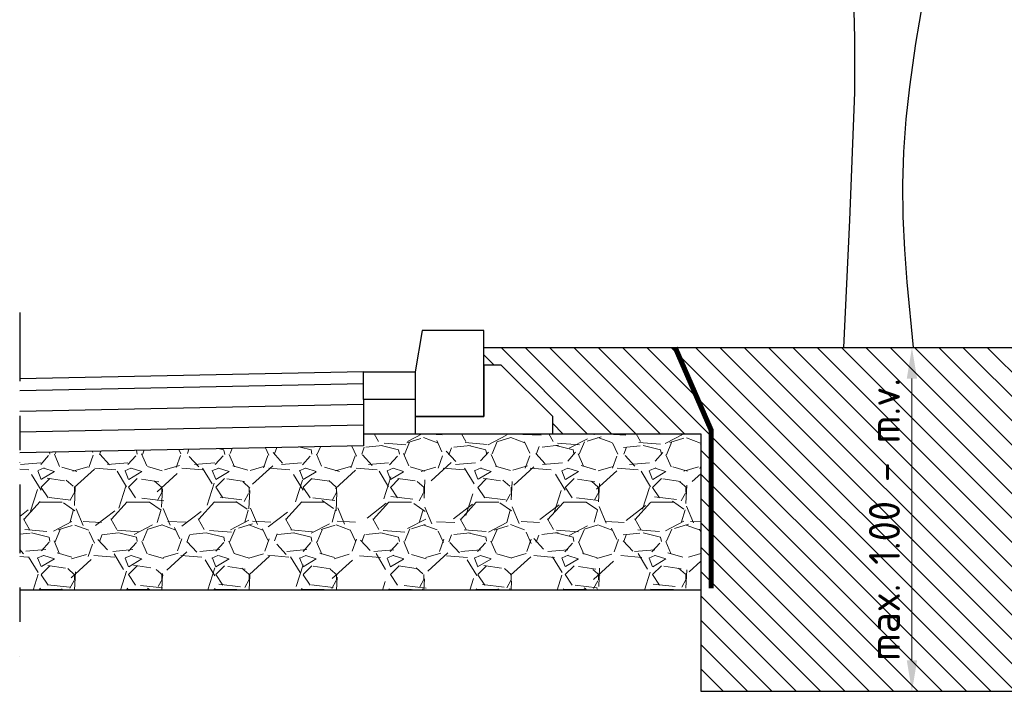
# Model space of a CAD drawing. Header units: metres. Extents: x 197542 to 199322, y 355606 to 356153.
# Tile 7 of 19: x 198997.92 to 199000.78, y 355622.68 to 355624.63. Entities that reach past the tile are written whole.
import ezdxf

# ---------------------------------------------------------------- set-up
doc = ezdxf.new("R2010")
doc.units = ezdxf.units.M
doc.linetypes.add('DASHDOTX2', pattern=[2, 1, -0.5, 0, -0.5])
doc.layers.add('X-XX-AL-AANPIJLING-M', color=7, linetype='Continuous', lineweight=18)
doc.layers.add('X-XX-NIEUW-DETAIL-A', color=251, linetype='Continuous', lineweight=0)
doc.layers.add('X-XX-NIEUW-DETAIL-G', color=1, linetype='Continuous')
doc.layers.add('X-XX-NIEUW-DETAIL-S', color=1, linetype='Continuous')
doc.styles.add('NLCS-ISO', font='NLCS-ISO.ttf')
doc.dimstyles.new('Jens 1_50 - standaard', dxfattribs={"dimscale": 0.05, "dimtxt": 1.8, "dimasz": 1.8, "dimexe": 2, "dimexo": 2, "dimgap": 0.7, "dimtad": 1, "dimzin": 0, "dimdsep": 46, "dimtxsty": 'NLCS-ISO', "dimcen": 2.5, "dimdle": 2, "dimse1": 1, "dimse2": 1, "dimclrd": 256, "dimclre": 256, "dimclrt": 256, "dimadec": 1, "dimazin": 0, "dimtfac": 1, "dimtdec": 3, "dimtofl": 0, "dimtmove": 1, "dimatfit": 0, "dimfxl": 2, "dimfxlon": 1, "dimtfillclr": 254, "dimtolj": 1, "dimtzin": 0, "dimlwd": 18, "dimlwe": 18, "dimarcsym": 0})

# ---------------------------------------------------------------- blocks, each defined once
blk = doc.blocks.new('boom1')
at = {"color": 88, "true_color": 0x186100, "flags": 128}
for points in [[(-0.3445498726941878, 1.629597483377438), (-0.3162018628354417, 1.499841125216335), (-0.2985948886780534, 1.436174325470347), (-0.276875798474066, 1.373958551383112), (-0.2506728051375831, 1.313324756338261), (-0.2215966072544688, 1.253703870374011), (-0.1622082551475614, 1.134892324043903), (-0.1355879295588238, 1.074397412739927), (-0.113475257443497, 1.012308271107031), (-0.09700535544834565, 0.9483187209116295), (-0.08567335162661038, 0.8829207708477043), (-0.07874280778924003, 0.8167191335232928), (-0.07547658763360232, 0.7503177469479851), (-0.07583771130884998, 0.6180545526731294)], [(0.123973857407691, 0.6318170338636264), (0.1110221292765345, 0.5534678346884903), (0.1019493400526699, 0.4749519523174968), (0.09867335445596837, 0.3961869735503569), (0.100394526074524, 0.3172072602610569), (0.106113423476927, 0.2380557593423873), (0.1148306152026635, 0.1587754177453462), (0.1372621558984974, 0)]]:
    blk.add_lwpolyline(points, dxfattribs=at)
at = {"color": 88, "true_color": 0x186100, "extrusion": (0, 0, -1), "flags": 128}
for points in [[(-0.4558115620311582, 1.406922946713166), (-0.4101474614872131, 1.311570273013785), (-0.3582912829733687, 1.219125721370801), (-0.3016587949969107, 1.128959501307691), (-0.2480473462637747, 1.037541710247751), (-0.2250602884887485, 0.9901468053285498), (-0.2050604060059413, 0.9414254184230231), (-0.1876261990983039, 0.8915646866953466), (-0.1723300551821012, 0.8407545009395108), (-0.1464415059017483, 0.7370453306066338), (-0.123973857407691, 0.6318170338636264)], [(0.07583771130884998, 0.6180545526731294), (0.0934468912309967, 0.3088939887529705), (0.1152929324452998, 0)]]:
    blk.add_lwpolyline(points, dxfattribs=at)
blk = doc.blocks.new('*U89')
for points in [[(0.2000000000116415, 0.1199999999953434), (0.02000000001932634, 0.1199999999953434), (0, 0), (0, -0.1300000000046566), (0.2000000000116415, -0.1300000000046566), (0.2000000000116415, 0.1199999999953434)], [(0.2000000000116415, -0.1800000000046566), (0.4000000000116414, -0.1800000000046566), (0.4000000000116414, -0.1300000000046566), (0.2500000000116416, 0.01999999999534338), (0.2000000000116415, 0.01999999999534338), (0.2000000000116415, -0.1300000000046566), (0, -0.1300000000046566), (-9.184850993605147e-18, -0.1800000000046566)]]:
    blk.add_lwpolyline(points, close=True)
blk = doc.blocks.new('*D90')
at = {"layer": 'Defpoints', "color": 0, "transparency": 16777216}
for p in [(199000.4993558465, 355623.6796852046), (199000.5163077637, 355623.6796852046), (199000.4993558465, 355622.6796852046)]:
    blk.add_point(p, dxfattribs=at)
at = {"layer": 'X-XX-AL-AANPIJLING-M', "linetype": 'Continuous', "lineweight": 18, "transparency": 16777216}
blk.add_line((199000.5163077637, 355622.7696852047), (199000.5163077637, 355623.5896852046), dxfattribs=at)
at = {"layer": 'X-XX-AL-AANPIJLING-M', "transparency": 16777216}
for points in [[(199000.5013077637, 355623.5896852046), (199000.5313077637, 355623.5896852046), (199000.5163077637, 355623.6796852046)], [(199000.5013077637, 355622.7696852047), (199000.5313077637, 355622.7696852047), (199000.5163077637, 355622.6796852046)]]:
    blk.add_solid(points, dxfattribs=at)
at = {"layer": 'X-XX-AL-AANPIJLING-M', "transparency": 16777216, "insert": (199000.4362736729, 355623.1796852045), "char_height": 0.09000000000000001, "attachment_point": 5, "rotation": 90, "style": 'NLCS-ISO'}
blk.add_mtext('\\A1;max. 1.00 - m.v.', dxfattribs=at)

msp = doc.modelspace()

# ---------------------------------------------------------------- hatches: boundary and pattern name
at = {"layer": 'X-XX-NIEUW-DETAIL-A'}
h = msp.add_hatch(dxfattribs=at)
h.set_pattern_fill('AGW-GROND_TEELAARDE', color=256, scale=0.05, angle=45, pattern_type=2)
h.set_pattern_definition([(135, (10.16103040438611, 0), (-0.03535533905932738, -0.03535533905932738), [])])
h.paths.add_polyline_path([(199001.0966054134, 355623.6796852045), (198999.2716054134, 355623.6796852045), (198999.2716054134, 355623.6289173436), (198999.3216054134, 355623.6289173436), (198999.4716054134, 355623.4789173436), (198999.4716054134, 355623.4289173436), (198999.9021062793, 355623.4289173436), (198999.9021062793, 355622.9741843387), (198999.9021062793, 355622.6796852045), (199001.0966054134, 355622.6796852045)])
h = msp.add_hatch(dxfattribs=at)
h.set_pattern_fill('GRAVEL', color=256, scale=0.01)
h.set_pattern_definition([(228.0127875, (10.34391040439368, 0.2540000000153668), (-2.032000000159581, -2.285999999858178), [0.034172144, -3.3830483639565]), (184.969741, (10.32105040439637, 0.2285999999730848), (3.04799999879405, 0.2540000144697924), [0.05864047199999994, -5.805404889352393]), (132.5104471, (10.26263040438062, 0.223519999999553), (2.540000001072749, -2.793999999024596), [0.04134815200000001, -4.093472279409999]), (267.273689, (10.16357040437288, 0.1600200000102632), (0.2540000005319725, 5.079999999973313), [0.05340045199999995, -5.286643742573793]), (292.83365418, (10.16103040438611, 0.1066800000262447), (-1.270000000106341, 3.047999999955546), [0.05236336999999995, -5.183980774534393]), (357.2736889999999, (10.18135040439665, 0.05842000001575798), (-5.079999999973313, 0.2540000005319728), [0.05340045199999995, -5.286643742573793]), (37.69424047, (10.23469040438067, 0.05587999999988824), (-3.30199999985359, -2.540000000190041), [0.07061936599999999, -6.991311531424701]), (72.25532837, (10.29057040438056, 0.09905999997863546), (1.778000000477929, 5.587999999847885), [0.066671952, -6.6005256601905]), (121.42956562, (10.3108904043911, 0.1625600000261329), (-2.032000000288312, 3.301999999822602), [0.0535813, -5.304554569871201]), (175.2363583, (10.28295040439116, 0.2082800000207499), (2.793999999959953, -0.2540000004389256), [0.06117132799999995, -2.997393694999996]), (222.3974378, (10.22199040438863, 0.2133599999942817), (-3.047999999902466, -2.794000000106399), [0.07910779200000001, -7.8316772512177]), (138.81407483, (10.41503040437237, 0.1574799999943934), (-1.777999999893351, 1.524000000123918), [0.027000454, -2.6730565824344]), (171.4692344, (10.39471040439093, 0.1752599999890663), (3.302000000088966, -0.5079999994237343), [0.051368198, -5.085463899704]), (225, (10.34391040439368, 0.1828799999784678), (-3.552713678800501e-17, -0.2540000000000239), [0.035920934, -0.3232893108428]), (203.19859051, (10.32613040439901, 0.2133599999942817), (1.270000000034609, 0.5079999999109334), [0.01934413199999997, -1.915062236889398]), (291.80140949, (10.30835040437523, 0.2057400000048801), (-0.2540000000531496, 0.7619999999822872), [0.027356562, -1.340475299]), (30.96375653, (10.3185104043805, 0.1803400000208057), (0.7620000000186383, 0.5079999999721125), [0.04443196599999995, -1.436629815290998]), (161.56505118, (10.35661040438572, 0.2031999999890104), (0.5080000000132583, -0.2539999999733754), [0.032128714, -0.7710898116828]), (16.389540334, (10.16103040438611, 0.2057400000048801), (2.540000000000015, 0.7620000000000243), [0.04500880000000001, -4.455882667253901]), (70.34617594, (10.20421040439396, 0.2184400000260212), (-1.016000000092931, -2.793999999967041), [0.037759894, -3.73822156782]), (293.19859051, (10.35661040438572, 0.2540000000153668), (-0.5079999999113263, 1.270000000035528), [0.03868800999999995, -1.895718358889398]), (343.6104596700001, (10.37185040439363, 0.2184400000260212), (-2.540000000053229, 0.761999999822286), [0.04500879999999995, -4.455882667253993]), (339.44395478, (10.16103040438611, 0.04826000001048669), (-1.269999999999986, 0.508000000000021), [0.04340351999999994, -2.126773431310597]), (294.7751406, (10.20167040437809, 0.03301999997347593), (-1.270000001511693, 2.793999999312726), [0.036367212, -3.600359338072]), (66.80140949, (10.35915040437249, 0), (0.5079999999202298, 1.27000000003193), [0.03868801, -1.8957183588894]), (17.35402464, (10.37439040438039, 0.03555999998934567), (-3.301999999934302, -1.016000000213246), [0.04257827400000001, -4.21523759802]), (69.44395478, (10.23469040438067, 0), (-0.508000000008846, -1.269999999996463), [0.02170176, -2.148475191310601]), (101.309932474, (10.34391040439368, 0), (-0.25400000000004, 1.016000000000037), [0.01295146, -1.2821994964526]), (165.963756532, (10.34137040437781, 0.01270000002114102), (0.7619999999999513, -0.2539999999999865), [0.05236337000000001, -0.9949054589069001]), (186.00900596, (10.29057040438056, 0.02539999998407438), (2.539999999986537, 0.2540000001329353), [0.04852669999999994, -4.804136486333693]), (303.69006753, (10.3185104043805, 0.1574799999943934), (-0.2540000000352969, 0.5079999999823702), [0.036632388, -0.879177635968]), (353.15722659, (10.33883040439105, 0.1269999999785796), (4.318000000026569, -0.5079999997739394), [0.063955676, -6.331600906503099]), (60.9453959, (10.40233040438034, 0.119379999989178), (-1.016000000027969, -1.777999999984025), [0.026150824, -2.588939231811]), (90, (10.41503040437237, 0.1422400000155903), (-0.254, 0.254), [0.01524, -0.23876]), (120.25643716, (10.28549040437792, 0.03301999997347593), (1.015999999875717, -1.77800000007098), [0.035286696, -3.49339407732]), (48.01278749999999, (10.26771040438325, 0.06349999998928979), (2.032000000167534, 2.285999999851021), [0.068344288, -3.3488762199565]), (0, (10.31343040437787, 0.1143000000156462), (0.254, 0.254), [0.06604, -0.18796]), (325.3048465, (10.37947040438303, 0.1143000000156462), (2.540000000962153, -1.777999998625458), [0.040160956, -3.975931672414]), (254.0546040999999, (10.41249040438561, 0.09143999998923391), (-0.2539999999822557, -1.016000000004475), [0.03698290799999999, -1.8121650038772]), (207.64597536, (10.40233040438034, 0.05587999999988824), (-4.826000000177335, -2.539999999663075), [0.06021450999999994, -5.961246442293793]), (175.42607874, (10.34899040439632, 0.02793999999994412), (-3.301999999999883, 0.2539999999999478), [0.063702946, -6.306584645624])])
h.paths.add_polyline_path([(198999.9021062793, 355623.4289173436), (198999.4716054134, 355623.4289173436), (198998.9216054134, 355623.4289173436), (198998.9216054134, 355623.3938743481), (198997.9216054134, 355623.373874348), (198997.9216054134, 355622.9741843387), (198999.9021062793, 355622.9741843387)])

# ---------------------------------------------------------------- linework, layer by layer
at = {"layer": 'X-XX-NIEUW-DETAIL-G', "color": 6, "linetype": 'DASHDOTX2', "ltscale": 0.2, "flags": 128}
msp.add_lwpolyline([(198997.9216054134, 355623.7815508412), (198997.9216054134, 355622.7815508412)], dxfattribs=at)
at = {"layer": 'X-XX-NIEUW-DETAIL-S', "flags": 128}
for points in [[(198999.9021062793, 355622.9741843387), (198999.9021062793, 355622.6796852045), (199001.0966054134, 355622.6796852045), (199001.0966054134, 355623.7296852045)], [(198999.2716054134, 355623.6796852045), (199001.0966054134, 355623.6796852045)], [(198998.9216054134, 355623.6089173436), (198997.9216054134, 355623.5889173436)], [(198998.9216054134, 355623.6089173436), (198999.0716054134, 355623.6089173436), (198999.0716054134, 355623.5289173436), (198998.9216054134, 355623.5289173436), (198998.9216054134, 355623.6089173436)], [(198998.9216054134, 355623.5739103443), (198997.9216054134, 355623.5539103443)], [(198998.9216054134, 355623.5138983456), (198997.9216054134, 355623.4938983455)], [(198998.9216054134, 355623.5289173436), (198998.9216054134, 355623.4289173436), (198999.0716054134, 355623.4289173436)], [(198999.0716054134, 355623.4896852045), (198999.0716054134, 355623.4396852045)], [(198998.9216054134, 355623.4538863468), (198997.9216054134, 355623.4338863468)], [(198998.9216054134, 355623.4396852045), (198998.9216054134, 355623.3938743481), (198997.9216054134, 355623.373874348)], [(198999.0716054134, 355623.4289173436), (198999.9021062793, 355623.4289173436), (198999.9021062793, 355622.9741843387), (198997.9216054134, 355622.9741843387)]]:
    msp.add_lwpolyline(points, dxfattribs=at)
at = {"layer": 'X-XX-NIEUW-DETAIL-S', "color": 68, "true_color": 0x40520a, "const_width": 0.015, "flags": 128}
msp.add_lwpolyline([(198999.9322987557, 355622.9796852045), (198999.9322987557, 355623.4396852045), (198999.8279328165, 355623.6796852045)], dxfattribs=at)

# ---------------------------------------------------------------- block references
at = {"xscale": 0.8, "yscale": 1.2}
msp.add_blockref('boom1', (199000.4099504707, 355623.6796852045), dxfattribs=at)
at = {"layer": 'X-XX-NIEUW-DETAIL-S'}
msp.add_blockref('*U89', (198999.0716054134, 355623.6089173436), dxfattribs=at)

# ---------------------------------------------------------------- dimensions: what is measured, and where the dimension line sits
at = {"layer": 'X-XX-AL-AANPIJLING-M'}
dim = msp.add_aligned_dim(p1=(199000.4993558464, 355622.6796852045), p2=(199000.4993558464, 355623.6796852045), distance=-0.016951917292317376, text='max. <> - m.v.', dimstyle='Jens 1_50 - standaard', dxfattribs=at)
dim.commit()
dim.dimension.update_dxf_attribs({"geometry": '*D90', "text_midpoint": (199000.4362736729, 355623.1796852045)})

doc.saveas('drawing.dxf')
